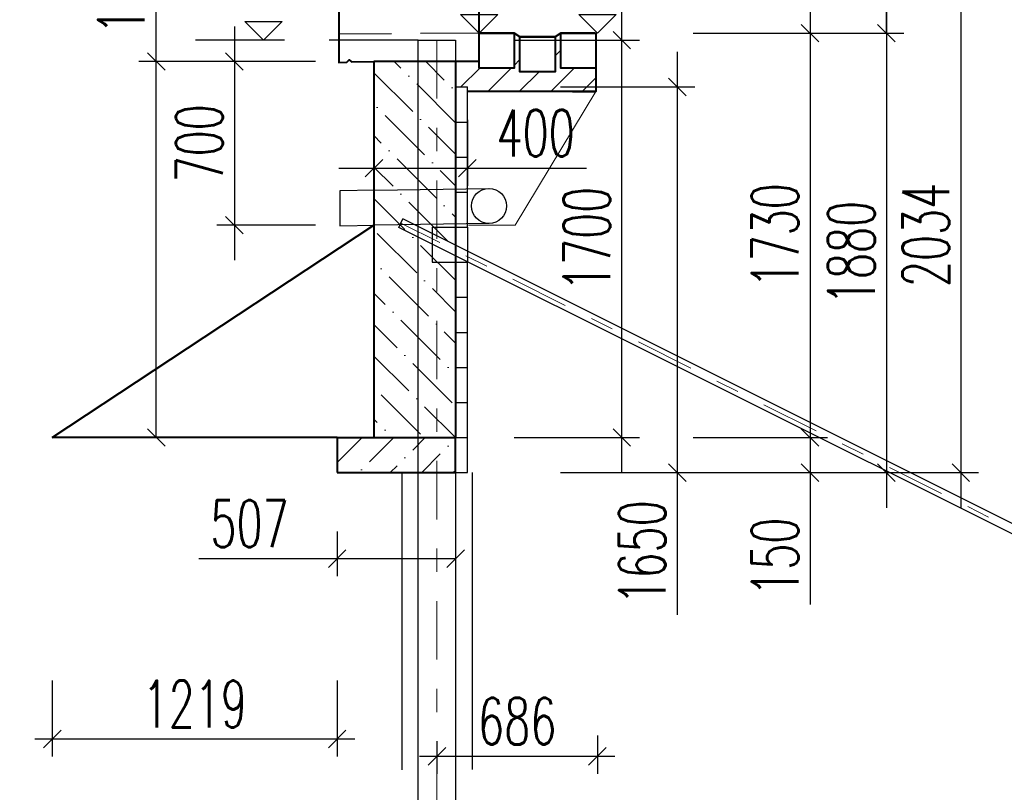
# Model space of a CAD drawing. Header units: metres. Extents: x -912764 to -454925, y -2226138 to -1112338.
# Tile 212 of 256: x -456308.03 to -456303.82, y -1112942.57 to -1112939.27. Entities that reach past the tile are written whole.
import ezdxf

# ---------------------------------------------------------------- set-up
doc = ezdxf.new("R2010")
doc.units = ezdxf.units.M
for name, pattern in [('DASHDOT', [1, 0.5, -0.25, 0, -0.25]), ('DASHED2', [0.375, 0.25, -0.125]), ('SOLID', [0]), ('ČÁRKOVANÁ', [19.05, 12.7, -6.35]), ('ČÁRKOVANÁX2', [38.1, 25.4, -12.7])]:
    doc.linetypes.add(name, pattern=pattern)
for name, color, linetype in [('!řezy tenká', 1, 'Continuous'), ('C3D_ZPR', 7, 'Continuous'), ('OZ', 3, 'Continuous')]:
    doc.layers.add(name, color=color, linetype=linetype)
for name, color, linetype, lineweight in [('_NOVÝ STAV', 1, 'Continuous', 30), ('_NOVÝ STAV - POPISKY KATASTR', 7, 'Continuous', 30), ('_VYTYČOVACÍ BODY', 200, 'Continuous', 0)]:
    doc.layers.add(name, color=color, linetype=linetype, lineweight=lineweight)
doc.layers.add('PDF2_13', color=140, linetype='Continuous', true_color=0x00bfff)
doc.layers.add('PDF_OZ', color=140, linetype='Continuous', true_color=0x00bfff)
doc.styles.add('StandardUzky', font='simplex.shx', dxfattribs={"width": 0.65})
doc.styles.add('znacky', font='arial.ttf')
doc.dimstyles.new('1000', dxfattribs={"dimscale": 0.5, "dimtxt": 1, "dimasz": 0.6, "dimexe": 0.3, "dimexo": 0.5, "dimgap": 0.5, "dimtad": 1, "dimzin": 1, "dimdsep": 46, "dimtxsty": 'znacky', "dimblk": 'OBLIQUE', "dimcen": 1, "dimdle": 0.3, "dimclrd": 256, "dimclre": 256, "dimclrt": 256, "dimadec": 3, "dimazin": 0, "dimtfac": 1, "dimtmove": 0, "dimatfit": 3, "dimldrblk": 'OBLIQUE', "dimfxl": 1, "dimlwd": -1, "dimlwe": -1, "dimarcsym": 0})

# ---------------------------------------------------------------- blocks, each defined once
blk = doc.blocks.new('_Oblique')
at = {"color": 0, "linetype": 'ByBlock', "lineweight": -2}
blk.add_line((-0.5, -0.5), (0.5, 0.5), dxfattribs=at)
blk = doc.blocks.new('*D337')
at = {"layer": 'C3D_ZPR', "color": 1, "transparency": 16777216}
for p, q in [((0.611, -1.8799), (0.611, 0.12)), ((0.15, -0.03), (0.686, -0.03)), ((0.15, -1.7299), (0.686, -1.7299))]:
    blk.add_line(p, q, dxfattribs=at)
at = {"layer": 'Defpoints', "color": 0, "lineweight": 50, "transparency": 16777216}
for p in [(-0.1, -0.03), (0.611, -0.03), (-0.1, -1.7299)]:
    blk.add_point(p, dxfattribs=at)
at = {"layer": 'C3D_ZPR', "color": 1, "transparency": 16777216, "xscale": 0.075, "yscale": 0.075, "zscale": 0.075}
for p, rotation in [((0.611, -0.03), 90), ((0.611, -1.7299), 270)]:
    blk.add_blockref('_Oblique', p, dxfattribs=dict(at, rotation=rotation))
at = {"layer": 'C3D_ZPR', "color": 1, "transparency": 16777216, "insert": (0.461, -0.88), "char_height": 0.2, "attachment_point": 5, "rotation": 90, "style": 'StandardUzky'}
blk.add_mtext('1700', dxfattribs=at)
blk = doc.blocks.new('*D989')
at = {"layer": 'C3D_ZPR', "color": 1, "transparency": 16777216}
for p, q in [((0.848, -0.0799), (0.848, -1.8799)), ((0.348, -0.2299), (0.923, -0.2299)), ((0.348, -1.8799), (0.923, -1.8799)), ((0.848, -1.8799), (0.848, -2.4883))]:
    blk.add_line(p, q, dxfattribs=at)
at = {"layer": 'Defpoints', "color": 0, "transparency": 16777216}
for p in [(-2.46, -0.2299), (-0.1, -1.8799), (0.848, -1.8799)]:
    blk.add_point(p, dxfattribs=at)
at = {"layer": 'C3D_ZPR', "color": 1, "transparency": 16777216, "xscale": 0.075, "yscale": 0.075, "zscale": 0.075}
for p, rotation in [((0.848, -0.2299), 90), ((0.848, -1.8799), 270)]:
    blk.add_blockref('_Oblique', p, dxfattribs=dict(at, rotation=rotation))
at = {"layer": 'C3D_ZPR', "color": 1, "transparency": 16777216, "insert": (0.698, -2.2216), "char_height": 0.2, "attachment_point": 5, "rotation": 90, "style": 'StandardUzky'}
blk.add_mtext('1650', dxfattribs=at)
blk = doc.blocks.new('*D339')
at = {"layer": 'C3D_ZPR', "color": 1, "transparency": 16777216}
for p, q in [((1.7427, 0.1542), (1.7427, 0.7246)), ((1.7427, 0), (1.7427, 0.3042)), ((1.2427, 0.1542), (1.8177, 0.1542)), ((1.2427, 0), (1.8177, 0))]:
    blk.add_line(p, q, dxfattribs=at)
at = {"layer": 'Defpoints', "color": 0, "lineweight": 50, "transparency": 16777216}
for p in [(-0.0296, 0.1542), (0, 0), (1.7427, 0)]:
    blk.add_point(p, dxfattribs=at)
at = {"layer": 'C3D_ZPR', "color": 1, "transparency": 16777216, "xscale": 0.075, "yscale": 0.075, "zscale": 0.075}
for p, rotation in [((1.7427, 0.1542), 90), ((1.7427, 0), 270)]:
    blk.add_blockref('_Oblique', p, dxfattribs=dict(at, rotation=rotation))
at = {"layer": 'C3D_ZPR', "color": 1, "transparency": 16777216, "insert": (1.5927, 0.5167), "char_height": 0.2, "attachment_point": 5, "rotation": 90, "style": 'StandardUzky'}
blk.add_mtext('154', dxfattribs=at)
blk = doc.blocks.new('*D991')
at = {"layer": 'C3D_ZPR', "color": 1, "transparency": 16777216}
for p, q in [((1.4161, -1.5799), (1.4161, -1.8799)), ((0.9161, -1.7299), (1.4911, -1.7299)), ((0.9161, -1.8799), (1.4911, -1.8799)), ((1.4161, -1.8799), (1.4161, -2.4447))]:
    blk.add_line(p, q, dxfattribs=at)
at = {"layer": 'Defpoints', "color": 0, "transparency": 16777216}
for p in [(-0.6068, -1.7299), (-0.6068, -1.8799), (1.4161, -1.8799)]:
    blk.add_point(p, dxfattribs=at)
at = {"layer": 'C3D_ZPR', "color": 1, "transparency": 16777216, "xscale": 0.075, "yscale": 0.075, "zscale": 0.075}
for p, rotation in [((1.4161, -1.7299), 90), ((1.4161, -1.8799), 270)]:
    blk.add_blockref('_Oblique', p, dxfattribs=dict(at, rotation=rotation))
at = {"layer": 'C3D_ZPR', "color": 1, "transparency": 16777216, "insert": (1.2661, -2.2399), "char_height": 0.2, "attachment_point": 5, "rotation": 90, "style": 'StandardUzky'}
blk.add_mtext('150', dxfattribs=at)
blk = doc.blocks.new('*D992')
at = {"layer": 'C3D_ZPR', "color": 1, "transparency": 16777216}
for p, q in [((-0.4496, -0.371), (-0.4496, -0.6524)), ((-0.05, -0.371), (-0.05, -0.6524)), ((-0.5996, -0.5774), (-0.05, -0.5774)), ((-0.05, -0.5774), (0.4593, -0.5774))]:
    blk.add_line(p, q, dxfattribs=at)
at = {"layer": 'Defpoints', "color": 0, "transparency": 16777216}
for p in [(-0.4496, -0.121), (-0.05, -0.121), (-0.05, -0.5774)]:
    blk.add_point(p, dxfattribs=at)
at = {"layer": 'C3D_ZPR', "color": 1, "transparency": 16777216, "xscale": 0.075, "yscale": 0.075, "zscale": 0.075, "rotation": 180}
blk.add_blockref('_Oblique', (-0.4496, -0.5774), dxfattribs=at)
at = {"layer": 'C3D_ZPR', "color": 1, "transparency": 16777216, "xscale": 0.075, "yscale": 0.075, "zscale": 0.075}
blk.add_blockref('_Oblique', (-0.05, -0.5774), dxfattribs=at)
at = {"layer": 'C3D_ZPR', "color": 1, "transparency": 16777216, "insert": (0.2421, -0.4274), "char_height": 0.2, "attachment_point": 5, "style": 'StandardUzky'}
blk.add_mtext('400', dxfattribs=at)
blk = doc.blocks.new('*D993')
at = {"layer": 'C3D_ZPR', "color": 1, "transparency": 16777216}
for p, q in [((1.7427, 0.15), (1.7427, -2.0299)), ((1.2427, 0), (1.8177, 0)), ((1.2427, -1.8799), (1.8177, -1.8799))]:
    blk.add_line(p, q, dxfattribs=at)
at = {"layer": 'Defpoints', "color": 0, "transparency": 16777216}
for p in [(0, 0), (-0.1, -1.8799), (1.7427, -1.8799)]:
    blk.add_point(p, dxfattribs=at)
at = {"layer": 'C3D_ZPR', "color": 1, "transparency": 16777216, "xscale": 0.075, "yscale": 0.075, "zscale": 0.075}
for p, rotation in [((1.7427, 0), 90), ((1.7427, -1.8799), 270)]:
    blk.add_blockref('_Oblique', p, dxfattribs=dict(at, rotation=rotation))
at = {"layer": 'C3D_ZPR', "color": 1, "transparency": 16777216, "insert": (1.5927, -0.94), "char_height": 0.2, "attachment_point": 5, "rotation": 90, "style": 'StandardUzky'}
blk.add_mtext('1880', dxfattribs=at)
blk = doc.blocks.new('*D336')
at = {"layer": 'C3D_ZPR', "color": 1, "transparency": 16777216}
for p, q in [((1.4161, 0.15), (1.4161, -1.8799)), ((0.9161, 0), (1.4911, 0)), ((0.9161, -1.7299), (1.4911, -1.7299))]:
    blk.add_line(p, q, dxfattribs=at)
at = {"layer": 'Defpoints', "color": 0, "lineweight": 50, "transparency": 16777216}
for p in [(0, 0), (-0.1, -1.7299), (1.4161, -1.7299)]:
    blk.add_point(p, dxfattribs=at)
at = {"layer": 'C3D_ZPR', "color": 1, "transparency": 16777216, "xscale": 0.075, "yscale": 0.075, "zscale": 0.075}
for p, rotation in [((1.4161, 0), 90), ((1.4161, -1.7299), 270)]:
    blk.add_blockref('_Oblique', p, dxfattribs=dict(at, rotation=rotation))
at = {"layer": 'C3D_ZPR', "color": 1, "transparency": 16777216, "insert": (1.2661, -0.865), "char_height": 0.2, "attachment_point": 5, "rotation": 90, "style": 'StandardUzky'}
blk.add_mtext('1730', dxfattribs=at)
blk = doc.blocks.new('*D994')
at = {"layer": 'C3D_ZPR', "color": 1, "transparency": 16777216}
for p, q in [((-0.6068, -2.1316), (-0.6068, -2.3233)), ((-0.1, -2.1316), (-0.1, -2.3233)), ((-0.6068, -2.2483), (-1.1989, -2.2483)), ((-0.1, -2.2483), (-0.7568, -2.2483))]:
    blk.add_line(p, q, dxfattribs=at)
at = {"layer": 'Defpoints', "color": 0, "transparency": 16777216}
for p in [(-0.6068, -1.8816), (-0.1, -1.8816), (-0.1, -2.2483)]:
    blk.add_point(p, dxfattribs=at)
at = {"layer": 'C3D_ZPR', "color": 1, "transparency": 16777216, "xscale": 0.075, "yscale": 0.075, "zscale": 0.075, "rotation": 180}
blk.add_blockref('_Oblique', (-0.6068, -2.2483), dxfattribs=at)
at = {"layer": 'C3D_ZPR', "color": 1, "transparency": 16777216, "xscale": 0.075, "yscale": 0.075, "zscale": 0.075}
blk.add_blockref('_Oblique', (-0.1, -2.2483), dxfattribs=at)
at = {"layer": 'C3D_ZPR', "color": 1, "transparency": 16777216, "insert": (-0.9818, -2.0983), "char_height": 0.2, "attachment_point": 5, "style": 'StandardUzky'}
blk.add_mtext('507', dxfattribs=at)
blk = doc.blocks.new('*D405')
at = {"layer": 'C3D_ZPR', "color": 1, "transparency": 16777216}
for p, q in [((-1.0466, 0.029), (-1.0466, -0.971)), ((-0.6996, -0.121), (-1.1216, -0.121)), ((-0.6996, -0.821), (-1.1216, -0.821))]:
    blk.add_line(p, q, dxfattribs=at)
at = {"layer": 'Defpoints', "color": 0, "transparency": 16777216}
for p in [(-0.4496, -0.121), (-1.0466, -0.821), (-0.4496, -0.821)]:
    blk.add_point(p, dxfattribs=at)
at = {"layer": 'C3D_ZPR', "color": 1, "transparency": 16777216, "xscale": 0.075, "yscale": 0.075, "zscale": 0.075}
for p, rotation in [((-1.0466, -0.121), 90), ((-1.0466, -0.821), 270)]:
    blk.add_blockref('_Oblique', p, dxfattribs=dict(at, rotation=rotation))
at = {"layer": 'C3D_ZPR', "color": 1, "transparency": 16777216, "insert": (-1.1966, -0.471), "char_height": 0.2, "attachment_point": 5, "rotation": 90, "style": 'StandardUzky'}
blk.add_mtext('700', dxfattribs=at)
blk = doc.blocks.new('*D338')
at = {"layer": 'C3D_ZPR', "color": 1, "transparency": 16777216}
for p, q in [((2.0611, 0.3042), (2.0611, -2.0299)), ((1.5611, 0.1542), (2.1361, 0.1542)), ((1.5611, -1.8799), (2.1361, -1.8799))]:
    blk.add_line(p, q, dxfattribs=at)
at = {"layer": 'Defpoints', "color": 0, "lineweight": 50, "transparency": 16777216}
for p in [(-0.0296, 0.1542), (-0.05, -1.8799), (2.0611, -1.8799)]:
    blk.add_point(p, dxfattribs=at)
at = {"layer": 'C3D_ZPR', "color": 1, "transparency": 16777216, "xscale": 0.075, "yscale": 0.075, "zscale": 0.075}
for p, rotation in [((2.0611, 0.1542), 90), ((2.0611, -1.8799), 270)]:
    blk.add_blockref('_Oblique', p, dxfattribs=dict(at, rotation=rotation))
at = {"layer": 'C3D_ZPR', "color": 1, "transparency": 16777216, "insert": (1.9111, -0.8629), "char_height": 0.2, "attachment_point": 5, "rotation": 90, "style": 'StandardUzky'}
blk.add_mtext('2034', dxfattribs=at)
blk = doc.blocks.new('*D404')
at = {"layer": 'C3D_ZPR', "color": 1, "transparency": 16777216}
for p, q in [((-1.3806, -0.121), (-1.3806, 0.4826)), ((-1.3806, -1.7299), (-1.3806, 0.029)), ((-0.8806, -0.121), (-1.4556, -0.121)), ((-0.8806, -1.7299), (-1.4556, -1.7299))]:
    blk.add_line(p, q, dxfattribs=at)
at = {"layer": 'Defpoints', "color": 0, "transparency": 16777216}
for p in [(-0.45, -0.121), (-1.3806, -1.7299), (-0.4496, -1.7299)]:
    blk.add_point(p, dxfattribs=at)
at = {"layer": 'C3D_ZPR', "color": 1, "transparency": 16777216, "xscale": 0.075, "yscale": 0.075, "zscale": 0.075}
for p, rotation in [((-1.3806, -0.121), 90), ((-1.3806, -1.7299), 270)]:
    blk.add_blockref('_Oblique', p, dxfattribs=dict(at, rotation=rotation))
at = {"layer": 'C3D_ZPR', "color": 1, "transparency": 16777216, "insert": (-1.5306, 0.2191), "char_height": 0.2, "attachment_point": 5, "rotation": 90, "style": 'StandardUzky'}
blk.add_mtext('1609', dxfattribs=at)
blk = doc.blocks.new('A$Cac58f5a3')
at = {"layer": '_NOVÝ STAV', "lineweight": 15}
for p in [(0, 0), (-0.5457, -0.571)]:
    blk.add_line(p, (-0.3461, -0.571), dxfattribs=at)
at = {"layer": '_NOVÝ STAV'}
for p, q in [((-0.9453, -0.4214), (-1.0953, -0.4238)), ((-1.0953, -0.4238), (-1.0953, -0.5738)), ((-1.0953, -0.5738), (-0.9453, -0.571))]:
    blk.add_line(p, q, dxfattribs=at)
at = {"layer": '_NOVÝ STAV', "linetype": 'ČÁRKOVANÁ', "lineweight": -3, "ltscale": 0.05, "flags": 128}
for points in [[(-0.9453, -0.4214), (-0.4596, -0.4138)], [(-0.4572, -0.5638), (-0.9453, -0.5714)]]:
    blk.add_lwpolyline(points, dxfattribs=at)
at = {"layer": '_NOVÝ STAV', "lineweight": -3}
blk.add_circle((-0.4572, -0.4888), 0.075, dxfattribs=at)
blk = doc.blocks.new('*D311')
at = {"layer": 'C3D_ZPR', "color": 1, "transparency": 16777216}
for p, q in [((-456305.5676, -1112938.1325), (-456305.5676, -1112937.8075)), ((-456305.5612, -1112938.1325), (-456305.5612, -1112937.8075)), ((-456305.5676, -1112937.8825), (-456305.6426, -1112937.8825)), ((-456305.5676, -1112937.8825), (-456305.5612, -1112937.8825)), ((-456305.5612, -1112937.8825), (-456305.2308, -1112937.8825))]:
    blk.add_line(p, q, dxfattribs=at)
at = {"layer": 'Defpoints', "color": 0, "lineweight": 50, "transparency": 16777216}
for p in [(-456305.5612, -1112937.8825), (-456305.5676, -1112939.3237), (-456305.5612, -1112939.3237)]:
    blk.add_point(p, dxfattribs=at)
at = {"layer": 'C3D_ZPR', "color": 1, "transparency": 16777216, "xscale": 0.075, "yscale": 0.075, "zscale": 0.075}
blk.add_blockref('_Oblique', (-456305.5676, -1112937.8825), dxfattribs=at)
at = {"layer": 'C3D_ZPR', "color": 1, "transparency": 16777216, "xscale": 0.075, "yscale": 0.075, "zscale": 0.075, "rotation": 180}
blk.add_blockref('_Oblique', (-456305.5612, -1112937.8825), dxfattribs=at)
at = {"layer": 'C3D_ZPR', "color": 1, "transparency": 16777216, "insert": (-456305.321, -1112937.7325), "char_height": 0.2, "attachment_point": 5, "style": 'StandardUzky'}
blk.add_mtext('6', dxfattribs=at)
blk = doc.blocks.new('Vyskova_sipka')
at = {"color": 0, "linetype": 'ByBlock', "lineweight": -2}
for p, q in [((0, 0), (-4, 4)), ((-4, 4), (4, 4)), ((4, 4), (0, 0))]:
    blk.add_line(p, q, dxfattribs=at)
blk = doc.blocks.new('*D329')
at = {"layer": 'C3D_ZPR', "color": 1, "transparency": 16777216}
for p, q in [((-456306.2476, -1112942.352), (-456306.2476, -1112942.4923)), ((-456305.5612, -1112942.3287), (-456305.5612, -1112942.4923)), ((-456306.3226, -1112942.4173), (-456305.4862, -1112942.4173))]:
    blk.add_line(p, q, dxfattribs=at)
at = {"layer": 'Defpoints', "color": 0, "transparency": 16777216}
for p in [(-456306.2476, -1112942.102), (-456305.5612, -1112942.0787), (-456305.5612, -1112942.4173)]:
    blk.add_point(p, dxfattribs=at)
at = {"layer": 'C3D_ZPR', "color": 1, "transparency": 16777216, "xscale": 0.075, "yscale": 0.075, "zscale": 0.075, "rotation": 180}
blk.add_blockref('_Oblique', (-456306.2476, -1112942.4173), dxfattribs=at)
at = {"layer": 'C3D_ZPR', "color": 1, "transparency": 16777216, "xscale": 0.075, "yscale": 0.075, "zscale": 0.075}
blk.add_blockref('_Oblique', (-456305.5612, -1112942.4173), dxfattribs=at)
at = {"layer": 'C3D_ZPR', "color": 1, "transparency": 16777216, "insert": (-456305.9044, -1112942.2673), "char_height": 0.2, "attachment_point": 5, "style": 'StandardUzky'}
blk.add_mtext('686', dxfattribs=at)
blk = doc.blocks.new('*D341')
at = {"layer": 'C3D_ZPR', "color": 1, "transparency": 16777216}
for p, q in [((-456307.8931, -1112938.1326), (-456307.8931, -1112937.8076)), ((-456306.6661, -1112938.1326), (-456306.6661, -1112937.8076)), ((-456306.5911, -1112937.8826), (-456307.9681, -1112937.8826))]:
    blk.add_line(p, q, dxfattribs=at)
at = {"layer": 'Defpoints', "color": 0, "transparency": 16777216}
for p in [(-456307.8931, -1112937.8826), (-456306.6661, -1112939.197), (-456307.8931, -1112941.0537)]:
    blk.add_point(p, dxfattribs=at)
at = {"layer": 'C3D_ZPR', "color": 1, "transparency": 16777216, "xscale": 0.075, "yscale": 0.075, "zscale": 0.075, "rotation": 180}
blk.add_blockref('_Oblique', (-456307.8931, -1112937.8826), dxfattribs=at)
at = {"layer": 'C3D_ZPR', "color": 1, "transparency": 16777216, "xscale": 0.075, "yscale": 0.075, "zscale": 0.075}
blk.add_blockref('_Oblique', (-456306.6661, -1112937.8826), dxfattribs=at)
at = {"layer": 'C3D_ZPR', "color": 1, "transparency": 16777216, "insert": (-456307.2796, -1112937.7326), "char_height": 0.2, "attachment_point": 5, "style": 'StandardUzky'}
blk.add_mtext('1227', dxfattribs=at)
blk = doc.blocks.new('*D414')
at = {"layer": 'C3D_ZPR', "color": 1, "transparency": 16777216}
for p, q in [((-456307.8931, -1112942.0936), (-456307.8931, -1112942.4186)), ((-456306.6744, -1112942.0936), (-456306.6744, -1112942.4186)), ((-456306.5994, -1112942.3436), (-456307.9681, -1112942.3436))]:
    blk.add_line(p, q, dxfattribs=at)
at = {"layer": 'Defpoints', "color": 0, "transparency": 16777216}
for p in [(-456307.8931, -1112941.0537), (-456306.6744, -1112941.2037), (-456307.8931, -1112942.3436)]:
    blk.add_point(p, dxfattribs=at)
at = {"layer": 'C3D_ZPR', "color": 1, "transparency": 16777216, "xscale": 0.075, "yscale": 0.075, "zscale": 0.075, "rotation": 180}
blk.add_blockref('_Oblique', (-456307.8931, -1112942.3436), dxfattribs=at)
at = {"layer": 'C3D_ZPR', "color": 1, "transparency": 16777216, "xscale": 0.075, "yscale": 0.075, "zscale": 0.075}
blk.add_blockref('_Oblique', (-456306.6744, -1112942.3436), dxfattribs=at)
at = {"layer": 'C3D_ZPR', "color": 1, "transparency": 16777216, "insert": (-456307.2837, -1112942.1936), "char_height": 0.2, "attachment_point": 5, "style": 'StandardUzky'}
blk.add_mtext('1219', dxfattribs=at)
blk = doc.blocks.new('A$C4eac8e0d')
at = {"layer": '_NOVÝ STAV', "linetype": 'ČÁRKOVANÁ', "lineweight": 5}
h = blk.add_hatch(dxfattribs=at)
h.set_pattern_fill('ANSI31', color=256, scale=0.03)
h.paths.add_polyline_path([(0.325, 0), (0.325, -0.1648), (0.175, -0.1648), (0.175, -0.0148), (0.15, 0), (0.15, -0.15), (0, -0.15), (0, -0.121), (-0.1, -0.121), (-0.1, -0.23), (-0.05, -0.23), (-0.05, -0.25), (0.5, -0.25), (0.5, -0.15), (0.35, -0.15), (0.35, 0)])
at = {"layer": '_NOVÝ STAV', "linetype": 'SOLID', "lineweight": 5}
h = blk.add_hatch(dxfattribs=at)
h.set_pattern_fill('ANSI36', color=1, scale=0.03, angle=90)
h.paths.add_polyline_path([(-0.1, -0.121), (-0.4496, -0.121), (-0.4496, -1.7299), (-0.1, -1.7299)])
h = blk.add_hatch(dxfattribs=at)
h.set_pattern_fill('ANSI36', color=1, scale=0.03)
h.paths.add_polyline_path([(-0.1, -1.7299), (-0.6068, -1.7299), (-0.6068, -1.8799), (-0.1, -1.8799)])
at = {"layer": 'OZ', "color": 1}
for p, q in [((-0.26, -0.03), (-0.1, -0.03)), ((-0.26, -6.03), (-0.26, -0.03)), ((-0.1, -0.03), (-0.1, -6.03)), ((-0.3436, -0.8307), (-0.3255, -0.7945)), ((6.8178, -4.3661), (-0.3255, -0.7945)), ((6.7997, -4.4022), (-0.3435, -0.8306)), ((-0.2004, -0.83), (-0.2004, -0.98)), ((-0.2, -0.83), (-0.1, -0.83)), ((-0.2, -0.98), (-0.1, -0.98))]:
    blk.add_line(p, q, dxfattribs=at)
at = {"layer": 'OZ', "color": 6, "linetype": 'DASHDOT', "lineweight": 15, "ltscale": 0.5}
for p, q in [((-0.18, -0.03), (-0.18, -6.03)), ((6.8087, -4.3843), (-0.3346, -0.8127))]:
    blk.add_line(p, q, dxfattribs=at)
at = {"layer": 'OZ', "color": 140, "lineweight": 25}
for p, q in [((-0.1, -0.38), (-0.1, -0.23)), ((-0.1, -0.38), (-0.1, -0.23)), ((-0.1, -0.53), (-0.1, -0.38)), ((-0.1, -0.68), (-0.1, -0.53)), ((-0.1, -0.83), (-0.1, -0.68)), ((-0.1, -1.13), (-0.1, -0.98)), ((-0.1, -1.13), (-0.1, -0.98)), ((-0.1, -1.28), (-0.1, -1.13)), ((-0.1, -1.43), (-0.1, -1.28)), ((-0.1, -1.5799), (-0.1, -1.4299)), ((-0.1, -1.7299), (-0.1, -1.5799))]:
    blk.add_line(p, q, dxfattribs=at)
at = {"layer": 'OZ', "color": 140, "lineweight": 30}
for p, q in [((-0.1, -0.23), (-0.05, -0.23)), ((-0.05, -0.53), (-0.05, -0.23)), ((-0.1, -0.38), (-0.05, -0.38)), ((-0.1, -0.38), (-0.05, -0.38)), ((-0.1, -0.53), (-0.05, -0.53)), ((-0.1, -0.53), (-0.05, -0.53)), ((-0.05, -0.68), (-0.05, -0.53)), ((-0.1, -0.68), (-0.05, -0.68)), ((-0.1, -0.68), (-0.05, -0.68)), ((-0.05, -0.83), (-0.05, -0.68)), ((-0.1, -0.83), (-0.05, -0.83)), ((-0.1, -0.83), (-0.05, -0.83)), ((-0.1, -0.98), (-0.05, -0.98)), ((-0.1, -0.98), (-0.05, -0.98)), ((-0.05, -1.43), (-0.05, -0.98)), ((-0.1, -1.13), (-0.05, -1.13)), ((-0.1, -1.13), (-0.05, -1.13)), ((-0.1, -1.28), (-0.05, -1.28)), ((-0.1, -1.28), (-0.05, -1.28)), ((-0.1, -1.4299), (-0.05, -1.4299)), ((-0.1, -1.43), (-0.05, -1.43)), ((-0.05, -1.5799), (-0.05, -1.4299)), ((-0.1, -1.5799), (-0.05, -1.5799)), ((-0.1, -1.5799), (-0.05, -1.5799)), ((-0.05, -1.8799), (-0.05, -1.5799)), ((-0.1, -1.7299), (-0.05, -1.7299)), ((-0.1, -1.8799), (-0.05, -1.8799))]:
    blk.add_line(p, q, dxfattribs=at)
at = {"layer": 'OZ', "color": 1, "lineweight": 30}
blk.add_line((-0.05, -0.83), (-0.05, -0.98), dxfattribs=at)
at = {"layer": 'OZ', "color": 1, "linetype": 'ČÁRKOVANÁX2', "lineweight": 25, "ltscale": 0.05}
for p, q in [((-0.33, -1.8816), (-0.33, -6.03)), ((-0.03, -1.8799), (-0.03, -6.03))]:
    blk.add_line(p, q, dxfattribs=at)
at = {"layer": 'PDF2_13', "color": 1, "linetype": 'Continuous', "lineweight": 40}
for p, q in [((0, -0.121), (-0.45, -0.121)), ((-0.1, -0.121), (-0.1, -1.7299)), ((-0.6068, -1.7299), (-0.1, -1.7299)), ((-0.6068, -1.7299), (-0.6068, -1.8799)), ((-0.1, -1.8799), (-0.1, -1.7299)), ((-0.6068, -1.8799), (-0.1, -1.8799))]:
    blk.add_line(p, q, dxfattribs=at)
for points in [[(0, -0.121), (0, 0.1225), (-0.0296, 0.1542), (-0.5504, 0.1743), (-0.6001, 0.1267), (-0.6001, -0.1252), (-0.5652, -0.1241), (-0.5557, -0.1135), (-0.5451, -0.1231), (-0.4496, -0.121), (-0.4496, -1.7299)], [(0.5, 0), (0.5, -0.15), (0.5, -0.25), (-0.05, -0.25)]]:
    blk.add_lwpolyline(points, dxfattribs=at)
at = {"layer": 'PDF2_13', "color": 1, "linetype": 'Continuous', "lineweight": 40, "flags": 128}
for points in [[(0.4957, 0), (0.35, 0), (0.325, -0.0148), (0.175, -0.0148), (0.15, 0), (0, 0)], [(0.4, -0.25), (0.4957, -0.25)]]:
    blk.add_lwpolyline(points, dxfattribs=at)
at = {"layer": 'PDF2_13', "color": 1, "linetype": 'Continuous', "lineweight": 40}
for points in [[(0, 0), (0.15, 0), (0.15, -0.15), (0, -0.15)], [(0.175, -0.0148), (0.325, -0.0148), (0.325, -0.1648), (0.175, -0.1648)], [(0.35, 0), (0.5, 0), (0.5, -0.15), (0.35, -0.15)]]:
    blk.add_lwpolyline(points, close=True, dxfattribs=at)
at = {"layer": 'PDF_OZ', "color": 5, "linetype": 'DASHED2', "lineweight": 30}
blk.add_line((0, 0), (-0.6001, -0.0035), dxfattribs=at)
at = {"layer": '_VYTYČOVACÍ BODY'}
blk.add_blockref('A$Cac58f5a3', (0.5, -0.25), dxfattribs=at)
at = {"layer": 'C3D_ZPR'}
for base, p1, p2, picture, middle, dimtype in [((1.7427, 0), (-0.0296, 0.1542), (0, 0), '*D339', (1.7427, 0.5167), 128), ((-1.3806, -1.7299), (-0.45, -0.121), (-0.4496, -1.7299), '*D404', (-1.3806, 0.2191), 128), ((0.848, -1.8799), (-2.46, -0.2299), (-0.1, -1.8799), '*D989', (0.848, -2.2216), 160), ((1.4161, -1.8799), (-0.6068, -1.7299), (-0.6068, -1.8799), '*D991', (1.4161, -2.2399), 160)]:
    dim = blk.add_linear_dim(base=base, p1=p1, p2=p2, angle=90, dimstyle='1000', override={"dimscale": 1, "dimtxt": 0.2, "dimasz": 0.075, "dimexe": 0.075, "dimexo": 0.25, "dimgap": 0.05, "dimdec": 0, "dimlfac": 1000, "dimdsep": 44, "dimtxsty": 'StandardUzky', "dimcen": 0.5, "dimdle": 0.15, "dimclrd": 1, "dimclre": 1, "dimclrt": 1, "dimfxl": 0.5, "dimfxlon": 1}, dxfattribs=at)
    dim.commit()
    dim.dimension.update_dxf_attribs({"geometry": picture, "text_midpoint": middle, "dimtype": dimtype})
for base, p1, p2, picture, middle in [((2.0611, -1.8799), (-0.0296, 0.1542), (-0.05, -1.8799), '*D338', (1.9111, -0.8629)), ((1.7427, -1.8799), (0, 0), (-0.1, -1.8799), '*D993', (1.5927, -0.94)), ((1.4161, -1.7299), (0, 0), (-0.1, -1.7299), '*D336', (1.2661, -0.865)), ((0.611, -0.03), (-0.1, -1.7299), (-0.1, -0.03), '*D337', (0.461, -0.88)), ((-1.0466, -0.821), (-0.4496, -0.121), (-0.4496, -0.821), '*D405', (-1.1966, -0.471))]:
    dim = blk.add_linear_dim(base=base, p1=p1, p2=p2, angle=90, dimstyle='1000', override={"dimscale": 1, "dimtxt": 0.2, "dimasz": 0.075, "dimexe": 0.075, "dimexo": 0.25, "dimgap": 0.05, "dimdec": 0, "dimlfac": 1000, "dimdsep": 44, "dimtxsty": 'StandardUzky', "dimcen": 0.5, "dimdle": 0.15, "dimclrd": 1, "dimclre": 1, "dimclrt": 1, "dimfxl": 0.5, "dimfxlon": 1}, dxfattribs=at)
    dim.commit()
    dim.dimension.update_dxf_attribs({"geometry": picture, "text_midpoint": middle})
for base, p1, p2, picture, middle in [((-0.05, -0.5774), (-0.4496, -0.121), (-0.05, -0.121), '*D992', (0.2421, -0.5774)), ((-0.1, -2.2483), (-0.6068, -1.8816), (-0.1, -1.8816), '*D994', (-0.9818, -2.2483))]:
    dim = blk.add_linear_dim(base=base, p1=p1, p2=p2, dimstyle='1000', override={"dimscale": 1, "dimtxt": 0.2, "dimasz": 0.075, "dimexe": 0.075, "dimexo": 0.25, "dimgap": 0.05, "dimdec": 0, "dimlfac": 1000, "dimdsep": 44, "dimtxsty": 'StandardUzky', "dimcen": 0.5, "dimdle": 0.15, "dimclrd": 1, "dimclre": 1, "dimclrt": 1, "dimfxl": 0.5, "dimfxlon": 1}, dxfattribs=at)
    dim.commit()
    dim.dimension.update_dxf_attribs({"geometry": picture, "text_midpoint": middle, "dimtype": 160})

msp = doc.modelspace()

# ---------------------------------------------------------------- linework, layer by layer
at = {"layer": 'C3D_ZPR', "color": 1, "linetype": 'ČÁRKOVANÁ', "ltscale": 0.03, "flags": 128}
msp.add_lwpolyline([(-456306.3276, -1112939.3537), (-456307.2927, -1112939.3537)], dxfattribs=at)
at = {"layer": 'PDF2_13', "color": 1, "linetype": 'Continuous', "lineweight": 40, "flags": 128}
for points in [[(-456307.8931, -1112941.0537), (-456306.5172, -1112940.1447)], [(-456306.6744, -1112941.0537), (-456307.8931, -1112941.0537)]]:
    msp.add_lwpolyline(points, dxfattribs=at)

# ---------------------------------------------------------------- block references
at = {"layer": '!řezy tenká', "linetype": 'Continuous', "xscale": 0.02, "yscale": 0.02, "zscale": 0.03}
for p in [(-456306.9897, -1112939.3537), (-456306.0676, -1112939.3237), (-456305.5612, -1112939.3237)]:
    msp.add_blockref('Vyskova_sipka', p, dxfattribs=at)
at = {"layer": '_NOVÝ STAV - POPISKY KATASTR', "lineweight": 50}
msp.add_blockref('A$C4eac8e0d', (-456306.0676, -1112939.3237), dxfattribs=at)

# ---------------------------------------------------------------- dimensions: what is measured, and where the dimension line sits
at = {"layer": 'C3D_ZPR'}
for base, p1, p2, picture, middle in [((-456307.8931, -1112937.8826), (-456306.6661, -1112939.197), (-456307.8931, -1112941.0537), '*D341', (-456307.2796, -1112937.7326)), ((-456305.5612, -1112937.8825), (-456305.5676, -1112939.3237), (-456305.5612, -1112939.3237), '*D311', (-456305.321, -1112937.7325)), ((-456307.8931, -1112942.3436), (-456306.6744, -1112941.2037), (-456307.8931, -1112941.0537), '*D414', (-456307.2837, -1112942.1936)), ((-456305.5612, -1112942.4173), (-456306.2476, -1112942.102), (-456305.5612, -1112942.0787), '*D329', (-456305.9044, -1112942.2673))]:
    dim = msp.add_linear_dim(base=base, p1=p1, p2=p2, dimstyle='1000', override={"dimtxt": 0.4, "dimasz": 0.15, "dimexe": 0.15, "dimgap": 0.1, "dimdec": 0, "dimlfac": 1000, "dimdsep": 44, "dimtxsty": 'StandardUzky', "dimdle": 0.15, "dimclrd": 1, "dimclre": 1, "dimclrt": 1, "dimfxl": 0.5, "dimfxlon": 1}, dxfattribs=at)
    dim.commit()
    dim.dimension.update_dxf_attribs({"geometry": picture, "text_midpoint": middle})

doc.saveas('drawing.dxf')
